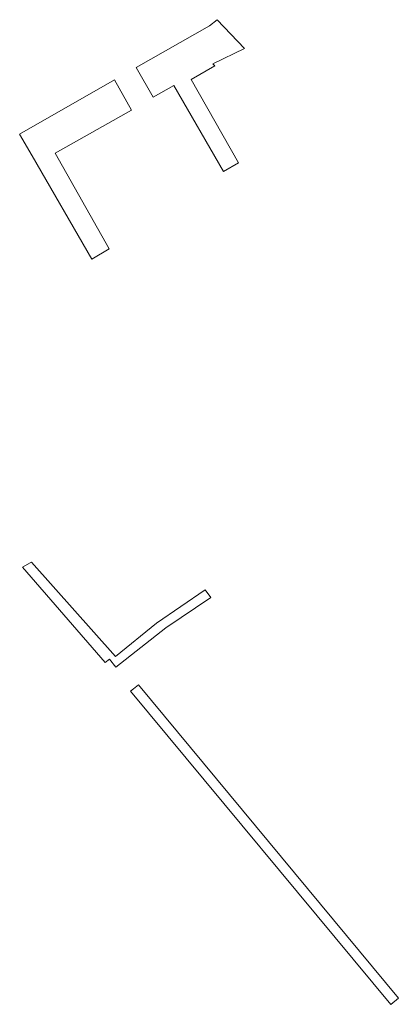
# Model space of a CAD drawing. Extents: x 212171 to 228808, y 571701 to 593093.
# Tile 30 of 97: x 213874 to 213916, y 588534 to 588643. Entities that reach past the tile are written whole.
import ezdxf

# ---------------------------------------------------------------- set-up
doc = ezdxf.new("R2010")
doc.units = 0
doc.layers.add('016 Alles planjaar 2023', color=72, linetype='Continuous', lineweight=20, true_color=0x1e90ff)

msp = doc.modelspace()

# ---------------------------------------------------------------- hatches: boundary and pattern name
at = {"layer": '016 Alles planjaar 2023', "true_color": 0x1e90ff}
h = msp.add_hatch(dxfattribs=at)
h.set_pattern_fill('DQ_CLEAR', color=72, style=0)
h.set_pattern_definition([])
h.paths.add_polyline_path([(213895.7, 588638), (213895.5, 588638.24), (213899.01, 588639.96), (213895.97, 588643.15), (213895.12, 588642.48), (213886.95, 588637.82), (213888.85, 588634.52), (213891.13, 588635.84), (213896.66, 588626.25), (213898.33, 588627.22), (213893.05, 588636.49), (213895.7, 588638)])
h = msp.add_hatch(dxfattribs=at)
h.set_pattern_fill('DQ_CLEAR', color=72, style=0)
h.set_pattern_definition([])
h.paths.add_polyline_path([(213881.98, 588616.49), (213883.93, 588617.63), (213877.91, 588628.28), (213886.4, 588633.07), (213884.54, 588636.44), (213873.95, 588630.4), (213875.35, 588627.98), (213881.98, 588616.49)])
h = msp.add_hatch(dxfattribs=at)
h.set_pattern_fill('DQ_CLEAR', color=72, style=0)
h.set_pattern_definition([])
h.paths.add_polyline_path([(213874.27, 588582.21), (213883.49, 588571.59), (213883.96, 588571.97), (213884.67, 588571.06), (213890.26, 588575.44), (213895.25, 588578.81), (213894.61, 588579.69), (213889.21, 588575.98), (213884.62, 588572.24), (213875.27, 588582.77), (213875.13, 588582.69), (213874.27, 588582.21)])
h = msp.add_hatch(dxfattribs=at)
h.set_pattern_fill('DQ_CLEAR', color=72, style=0)
h.set_pattern_definition([])
h.paths.add_polyline_path([(213887.18, 588569.1), (213886.64, 588568.67), (213886.31, 588568.41), (213915.32, 588533.53), (213916.16, 588534.23), (213887.18, 588569.1)])

# ---------------------------------------------------------------- linework, layer by layer
at = {"layer": '016 Alles planjaar 2023', "color": 14, "true_color": 0x004000}
for points in [[(213895.7, 588638), (213895.5, 588638.24), (213899.01, 588639.96), (213895.97, 588643.15), (213895.12, 588642.48), (213886.95, 588637.82), (213888.85, 588634.52), (213891.13, 588635.84), (213896.66, 588626.25), (213898.33, 588627.22), (213893.05, 588636.49), (213895.7, 588638)], [(213881.98, 588616.49), (213883.93, 588617.63), (213877.91, 588628.28), (213886.4, 588633.07), (213884.54, 588636.44), (213873.95, 588630.4), (213875.35, 588627.98), (213881.98, 588616.49)], [(213874.27, 588582.21), (213883.49, 588571.59), (213883.96, 588571.97), (213884.67, 588571.06), (213890.26, 588575.44), (213895.25, 588578.81), (213894.61, 588579.69), (213889.21, 588575.98), (213884.62, 588572.24), (213875.27, 588582.77), (213875.13, 588582.69), (213874.27, 588582.21)], [(213887.18, 588569.1), (213886.64, 588568.67), (213886.31, 588568.41), (213915.32, 588533.53), (213916.16, 588534.23), (213887.18, 588569.1)]]:
    msp.add_lwpolyline(points, close=True, dxfattribs=at)

doc.saveas('drawing.dxf')
